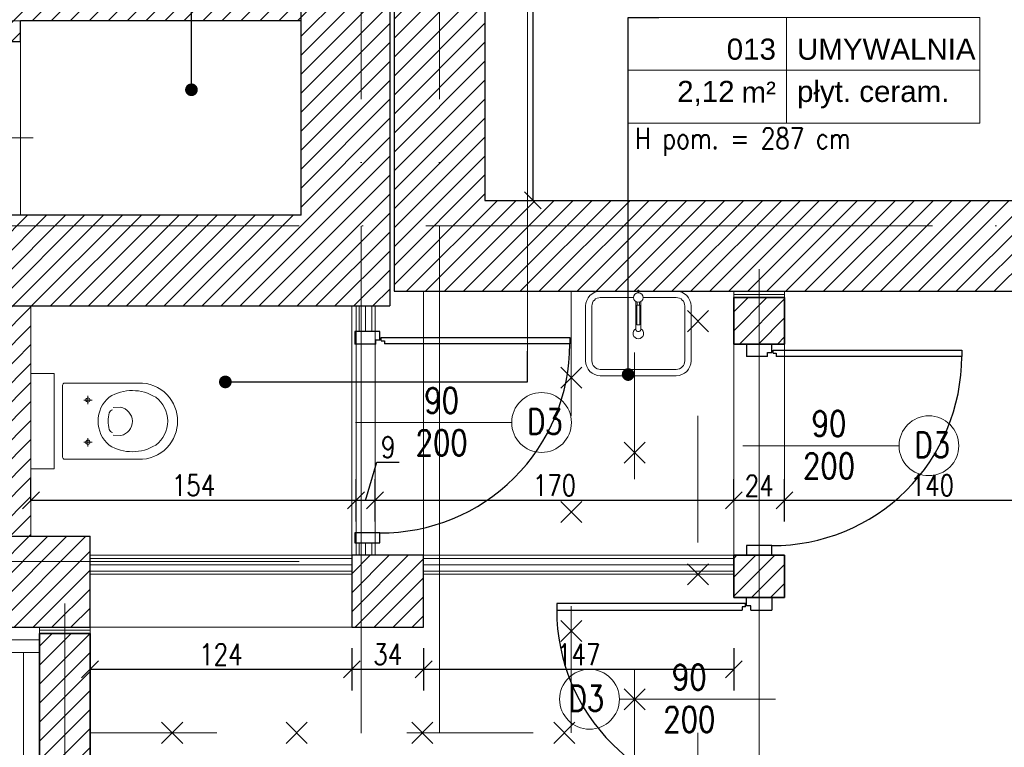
# Model space of a CAD drawing. Header units: millimetres. Extents: x -66901 to 936319, y -323998 to 488548.
# Tile 33 of 84: x 734706 to 739370, y 71973 to 75417. Entities that reach past the tile are written whole.
import ezdxf
from ezdxf import colors
from ezdxf.entities.mleader import LeaderData, LeaderLine
from ezdxf.enums import TextEntityAlignment as Align
from ezdxf.lldxf.tags import DXFTag
from ezdxf.math import Vec2, Vec3

# ---------------------------------------------------------------- set-up
doc = ezdxf.new("R2010")
doc.units = ezdxf.units.MM
doc.header["$LTSCALE"] = 5
doc.header["$MEASUREMENT"] = 0
doc.linetypes.add('ACAD_ISO03W100', pattern=[30, 12, -18])
doc.linetypes.add('ACAD_ISO04W100', pattern=[30, 24, -3, 0, -3])
for name, color, linetype, lineweight, true_color in [('A_DZIAŁOWA_PROJEKTOWANE', 7, 'Continuous', 18, 0x007cb0), ('A_HATCH', 7, 'Continuous', 5, 0x999999), ('A_HATCH_PROJEKTOWANE', 7, 'Continuous', 9, 0x0089b6), ('A_IZOLEACJA TERMI_PROJEKTOWANA', 7, 'Continuous', 15, 0x6093ac), ('A_ŚCIANY NOWOPROJEKTOWANE', 140, 'Continuous', 35, 0x00bfff)]:
    doc.layers.add(name, color=color, linetype=linetype, lineweight=lineweight, true_color=true_color)
for name, color, linetype, lineweight in [('A_KONST_ISTNIEJĄCE', 83, 'Continuous', 25), ('A_OPISY', 44, 'Continuous', 9), ('A_OSIE KONSTRUKCYJNE', 150, 'ACAD_ISO04W100', 5), ('A_WIDOK', 141, 'Continuous', 13), ('A_WIDOK-NAD', 221, 'DASHED', 13), ('A_WYMIAROWANIE', 7, 'Continuous', 9), ('A_WYPOSAŻENIE', 181, 'Continuous', 9)]:
    doc.layers.add(name, color=color, linetype=linetype, lineweight=lineweight)
doc.layers.add('A_NIEWIDOCZNE  POMOCNICZE', color=252, linetype='ACAD_ISO03W100', lineweight=5, plot=False)
doc.layers.add('K-S$UPY', color=4, linetype='Continuous')
doc.styles.add('ARIAL', font='arial.ttf')
doc.styles.get("Standard").update_dxf_attribs({"font": 'simplex.shx', "width": 0.8})
doc.linetypes.add('BATTING', pattern='A,0.0001,-0.1,[134,ltypeshp.shx,S=0.1,R=0,X=-0.1,Y=0],-0.2,[134,ltypeshp.shx,S=0.1,R=180,X=0.1,Y=0],-0.1', length=0.4001)
tags = doc.linetypes.add('DASHED', pattern=[0.75, 0.5, -0.25]).pattern_tags.tags
tags[6:7] = [DXFTag(74, 4), DXFTag(75, 0), DXFTag(340, '0'), DXFTag(46, 1.0), DXFTag(50, 0.0), DXFTag(44, 0.0), DXFTag(45, 0.0)]
tags[4:5] = [DXFTag(74, 4), DXFTag(75, 0), DXFTag(340, '0'), DXFTag(46, 1.0), DXFTag(50, 0.0), DXFTag(44, 0.0), DXFTag(45, 0.0)]
doc.dimstyles.new('1 do 100', dxfattribs={"dimtxt": 10, "dimasz": 8, "dimexe": 10, "dimexo": 10, "dimgap": 2, "dimtad": 1, "dimdec": 0, "dimtxsty": 'Standard', "dimblk": 'OBLIQUE', "dimcen": 2.5, "dimadec": 0, "dimazin": 0, "dimtfac": 1, "dimtdec": 0, "dimtmove": 0, "dimatfit": 3, "dimldrblk": 'OBLIQUE', "dimfxl": 10, "dimfxlon": 1, "dimarcsym": 0})
pattern_1 = [(45, (-15049.4887, -19245.573), (-4.490128, 4.490128), [])]

# ---------------------------------------------------------------- blocks, each defined once
blk = doc.blocks.new('wc1')
at = {"layer": 'A_WYPOSAŻENIE'}
for p, q in [((-3840.38, 3355.84), (-3836.38, 3355.84)), ((-3838.38, 3353.84), (-3838.38, 3357.84)), ((-3820.38, 3355.84), (-3816.38, 3355.84)), ((-3818.38, 3353.84), (-3818.38, 3357.84))]:
    blk.add_line(p, q, dxfattribs=at)
blk.add_lwpolyline([(-3850.88, 3371.84), (-3805.88, 3371.84), (-3805.88, 3382.84), (-3850.88, 3382.84)], close=True, dxfattribs=at)
for points in [[(-3815.79, 3318.42, -0.399978), (-3840.97, 3318.42, -0.216638), (-3846.38, 3331.84), (-3846.38, 3366.84, -0.414214), (-3845.38, 3367.84), (-3811.38, 3367.84, -0.414214), (-3810.38, 3366.84), (-3810.38, 3331.84, -0.216638)], [(-3839.79, 3345.73, -0.466255), (-3816.97, 3345.73, -0.283436), (-3817.06, 3323.74, -0.502453), (-3839.69, 3323.74, -0.283436)]]:
    blk.add_lwpolyline(points, format="xyb", close=True, dxfattribs=at)
for points in [[(-3833.77, 3344.15, -0.303379), (-3832.3, 3345.75, -0.119022), (-3824.45, 3345.75, -0.303379), (-3822.98, 3344.15, -0.291246)], [(-3834.84, 3343.93), (-3834.92, 3340.49, 0.83974), (-3821.61, 3340.22), (-3821.68, 3343.93)]]:
    blk.add_lwpolyline(points, format="xyb", dxfattribs=at)
for centre in [(-3838.38, 3355.84), (-3818.38, 3355.84)]:
    blk.add_circle(centre, 1, dxfattribs=at)
blk = doc.blocks.new('um1')
at = {"layer": 'A_WYPOSAŻENIE', "ltscale": 0.5}
for points in [[(-2506.53, 3366.84), (-2524.27, 3366.84, 0.414214), (-2531.27, 3359.84), (-2531.27, 3333.84, 0.414214), (-2524.27, 3326.84), (-2488.27, 3326.84, 0.414214), (-2481.27, 3333.84), (-2481.27, 3359.84, 0.414214), (-2488.27, 3366.84), (-2506.01, 3366.84)], [(-2508.52, 3363.84), (-2524.27, 3363.84, 0.414214), (-2528.27, 3359.84), (-2528.27, 3333.84, 0.414214), (-2524.27, 3329.84), (-2488.27, 3329.84, 0.414214), (-2484.27, 3333.84), (-2484.27, 3359.84, 0.414214), (-2488.27, 3363.84), (-2504.02, 3363.84)]]:
    blk.add_lwpolyline(points, format="xyb", dxfattribs=at)
at = {"layer": 'A_WYPOSAŻENIE'}
for points in [[(-2506.53, 3366.08), (-2506.53, 3367.35), (-2506.01, 3367.35), (-2506.01, 3366.08)], [(-2506.77, 3361.66), (-2506.77, 3360.3), (-2505.77, 3360.3), (-2505.77, 3361.66)]]:
    blk.add_lwpolyline(points, dxfattribs=at)
blk.add_lwpolyline([(-2507.42, 3361.92), (-2507.42, 3348.69, 0.869565), (-2505.12, 3348.69), (-2505.12, 3361.92)], format="xyb", dxfattribs=at)
blk.add_lwpolyline([(-2507.02, 3360.3), (-2505.52, 3360.3), (-2505.52, 3350.99), (-2507.02, 3350.99)], close=True, dxfattribs=at)
blk.add_circle((-2506.27, 3363.85), 2.25, dxfattribs=at)
at = {"layer": 'A_WYPOSAŻENIE', "ltscale": 0.5}
blk.add_arc((-2506.27, 3346.84), 2.5, 117.3871, 62.6129, dxfattribs=at)
blk = doc.blocks.new('*U595')
at = {"lineweight": 5}
for p, q in [((-75, -25), (-75, 25)), ((-75, 25), (0, 25)), ((0, 0), (0, 25)), ((0, 25), (91.58, 25)), ((91.58, 25), (91.58, -25)), ((-75, -25), (0, -25)), ((91.58, -25), (0, -25))]:
    blk.add_line(p, q, dxfattribs=at)
at = {"lineweight": 5, "ltscale": 18.5}
for p, q in [((0, 25), (0, -25)), ((-75, 0), (91.58, 0))]:
    blk.add_line(p, q, dxfattribs=at)
at = {"lineweight": 5, "ltscale": 18.5, "insert": (-5, -10.38), "char_height": 10, "attachment_point": 6, "style": 'ARIAL'}
blk.add_mtext('\\A1;m²', dxfattribs=at)
at = {"lineweight": 5, "style": 'ARIAL'}
blk.add_attdef('1NR', text='', height=10, dxfattribs=at).set_placement((-5, 5), align=Align.RIGHT)
blk.add_attdef('2POM', (5, 5), '', height=10, dxfattribs=at)
blk.add_attdef('4PL2', text='', height=10, dxfattribs=at).set_placement((-24.57, -5), align=Align.TOP_RIGHT)
blk.add_attdef('3POS', text='', height=10, dxfattribs=at).set_placement((5, -5), align=Align.TOP_LEFT)
blk = doc.blocks.new('_Dot')
at = {"color": 0, "linetype": 'ByBlock', "lineweight": -2}
blk.add_line((-0.5, 0), (-1, 0), dxfattribs=at)
at = {"color": 0, "linetype": 'ByBlock', "const_width": 0.5}
blk.add_lwpolyline([(-0.25, 0, 1), (0.25, 0, 1)], format="xyb", close=True, dxfattribs=at)
blk = doc.blocks.new('OSI')
at = {"layer": 'A_OSIE KONSTRUKCYJNE', "ltscale": 2}
for p, q in [((17182.53, 22227.01), (17182.53, 19966.92)), ((17219.53, 22227.01), (17219.53, 19966.92)), ((16013.11, 20824.12), (17196.12, 20824.12)), ((16013.11, 20727.12), (19027.17, 20727.12)), ((17371.03, 20706.5), (17371.03, 19966.92)), ((16013.11, 20568.12), (17196.12, 20568.12)), ((17042.03, 20548.25), (17042.03, 19966.92))]:
    blk.add_line(p, q, dxfattribs=at)
blk = doc.blocks.new('ROZBIÓRKI_DOM')
at = {"layer": 'A_OPISY', "color": 22, "linetype": 'ACAD_ISO03W100', "true_color": 0xe22908}
for p, q in [((18569.15, 7715.68), (18579.15, 7705.68)), ((18569.15, 7705.68), (18579.15, 7715.68)), ((18509.15, 7688.93), (18519.15, 7678.93)), ((18509.15, 7678.93), (18519.15, 7688.93)), ((18539.15, 7653.44), (18549.15, 7643.44)), ((18539.15, 7643.44), (18549.15, 7653.44)), ((18509.15, 7625.39), (18519.15, 7615.39)), ((18509.15, 7615.39), (18519.15, 7625.39)), ((18569.15, 7595.89), (18579.15, 7585.89)), ((18569.15, 7585.89), (18579.15, 7595.89)), ((18509.15, 7569.03), (18519.15, 7559.03)), ((18509.15, 7559.03), (18519.15, 7569.03)), ((18539.15, 7536.75), (18549.15, 7526.75)), ((18539.15, 7526.75), (18549.15, 7536.75)), ((18320.04, 7520.89), (18330.04, 7510.89)), ((18320.04, 7510.89), (18330.04, 7520.89)), ((18378.99, 7520.89), (18388.99, 7510.89)), ((18378.99, 7510.89), (18388.99, 7520.89)), ((18438.62, 7520.89), (18448.62, 7510.89)), ((18438.62, 7510.89), (18448.62, 7520.89)), ((18505.84, 7520.89), (18515.84, 7510.89)), ((18505.84, 7510.89), (18515.84, 7520.89))]:
    blk.add_line(p, q, dxfattribs=at)
for points in [[(18286.15, 7515.89), (18514.15, 7515.89), (18514.15, 7724.89)], [(18286.15, 7485.89), (18544.15, 7485.89), (18544.15, 7724.89)], [(18286.15, 7455.89), (18574.15, 7455.89), (18574.15, 7724.89)]]:
    blk.add_lwpolyline(points, dxfattribs=at)
blk = doc.blocks.new('_Oblique')
at = {"color": 0, "linetype": 'ByBlock', "lineweight": -2}
blk.add_line((-0.5, -0.5), (0.5, 0.5), dxfattribs=at)
blk = doc.blocks.new('*D384')
at = {"layer": 'A_WYMIAROWANIE', "color": 0, "lineweight": -2, "ltscale": 2, "transparency": 16777216}
for p, q in [((14214.02, 19016.66), (14234.02, 19016.66)), ((14224.02, 19016.66), (14224.02, 18363.66)), ((14214.02, 18363.66), (14234.02, 18363.66))]:
    blk.add_line(p, q, dxfattribs=at)
at = {"layer": 'Defpoints', "color": 0, "ltscale": 2, "transparency": 16777216}
for p in [(14201.26, 19016.66), (14201.26, 18363.66), (14224.02, 18363.66)]:
    blk.add_point(p, dxfattribs=at)
at = {"layer": 'A_WYMIAROWANIE', "color": 0, "lineweight": -2, "ltscale": 2, "transparency": 16777216, "xscale": 8, "yscale": 8, "zscale": 8}
for p, rotation in [((14224.02, 19016.66), 90), ((14224.02, 18363.66), 270)]:
    blk.add_blockref('_Oblique', p, dxfattribs=dict(at, rotation=rotation))
at = {"layer": 'A_WYMIAROWANIE', "color": 0, "ltscale": 2, "transparency": 16777216, "insert": (14216.91, 18690.16), "char_height": 10, "attachment_point": 5, "rotation": 90}
blk.add_mtext('653', dxfattribs=at)
blk = doc.blocks.new('*D391')
at = {"layer": 'A_WYMIAROWANIE', "color": 0, "lineweight": -2, "ltscale": 2, "transparency": 16777216}
for p, q in [((14138.26, 18151.66), (14138.26, 18131.71)), ((14014.26, 18141.71), (14014.26, 18131.71)), ((14014.26, 18141.71), (14138.26, 18141.71))]:
    blk.add_line(p, q, dxfattribs=at)
at = {"layer": 'Defpoints', "color": 0, "ltscale": 2, "transparency": 16777216}
for p in [(14138.26, 18161.66), (14014.26, 18148.08), (14138.26, 18141.71)]:
    blk.add_point(p, dxfattribs=at)
at = {"layer": 'A_WYMIAROWANIE', "color": 0, "lineweight": -2, "ltscale": 2, "transparency": 16777216, "xscale": 8, "yscale": 8, "zscale": 8, "rotation": 180}
blk.add_blockref('_Oblique', (14014.26, 18141.71), dxfattribs=at)
at = {"layer": 'A_WYMIAROWANIE', "color": 0, "lineweight": -2, "ltscale": 2, "transparency": 16777216, "xscale": 8, "yscale": 8, "zscale": 8}
blk.add_blockref('_Oblique', (14138.26, 18141.71), dxfattribs=at)
at = {"layer": 'A_WYMIAROWANIE', "color": 0, "ltscale": 2, "transparency": 16777216, "insert": (14076.26, 18148.73), "char_height": 10, "attachment_point": 5}
blk.add_mtext('124', dxfattribs=at)
blk = doc.blocks.new('*D392')
at = {"layer": 'A_WYMIAROWANIE', "color": 0, "lineweight": -2, "ltscale": 2, "transparency": 16777216}
for p, q in [((14138.26, 18151.66), (14138.26, 18131.71)), ((14172.26, 18151.66), (14172.26, 18131.71)), ((14138.26, 18141.71), (14172.26, 18141.71))]:
    blk.add_line(p, q, dxfattribs=at)
at = {"layer": 'Defpoints', "color": 0, "ltscale": 2, "transparency": 16777216}
for p in [(14138.26, 18161.66), (14172.26, 18161.66), (14172.26, 18141.71)]:
    blk.add_point(p, dxfattribs=at)
at = {"layer": 'A_WYMIAROWANIE', "color": 0, "lineweight": -2, "ltscale": 2, "transparency": 16777216, "xscale": 8, "yscale": 8, "zscale": 8, "rotation": 180}
blk.add_blockref('_Oblique', (14138.26, 18141.71), dxfattribs=at)
at = {"layer": 'A_WYMIAROWANIE', "color": 0, "lineweight": -2, "ltscale": 2, "transparency": 16777216, "xscale": 8, "yscale": 8, "zscale": 8}
blk.add_blockref('_Oblique', (14172.26, 18141.71), dxfattribs=at)
at = {"layer": 'A_WYMIAROWANIE', "color": 0, "ltscale": 2, "transparency": 16777216, "insert": (14155.26, 18148.82), "char_height": 10, "attachment_point": 5}
blk.add_mtext('34', dxfattribs=at)
blk = doc.blocks.new('*D393')
at = {"layer": 'A_WYMIAROWANIE', "color": 0, "lineweight": -2, "ltscale": 2, "transparency": 16777216}
for p, q in [((14172.26, 18151.66), (14172.26, 18131.71)), ((14319.26, 18151.71), (14319.26, 18131.71)), ((14172.26, 18141.71), (14319.26, 18141.71))]:
    blk.add_line(p, q, dxfattribs=at)
at = {"layer": 'Defpoints', "color": 0, "ltscale": 2, "transparency": 16777216}
for p in [(14319.26, 18185.66), (14172.26, 18161.66), (14319.26, 18141.71)]:
    blk.add_point(p, dxfattribs=at)
at = {"layer": 'A_WYMIAROWANIE', "color": 0, "lineweight": -2, "ltscale": 2, "transparency": 16777216, "xscale": 8, "yscale": 8, "zscale": 8, "rotation": 180}
blk.add_blockref('_Oblique', (14172.26, 18141.71), dxfattribs=at)
at = {"layer": 'A_WYMIAROWANIE', "color": 0, "lineweight": -2, "ltscale": 2, "transparency": 16777216, "xscale": 8, "yscale": 8, "zscale": 8}
blk.add_blockref('_Oblique', (14319.26, 18141.71), dxfattribs=at)
at = {"layer": 'A_WYMIAROWANIE', "color": 0, "ltscale": 2, "transparency": 16777216, "insert": (14245.76, 18148.73), "char_height": 10, "attachment_point": 5}
blk.add_mtext('147', dxfattribs=at)
blk = doc.blocks.new('*D396')
at = {"layer": 'A_WYMIAROWANIE', "color": 0, "lineweight": -2, "ltscale": 2, "transparency": 16777216}
for p, q in [((14343.26, 18211.64), (14343.26, 18231.64)), ((14483.26, 18211.64), (14483.26, 18231.64)), ((14483.26, 18221.64), (14343.26, 18221.64))]:
    blk.add_line(p, q, dxfattribs=at)
at = {"layer": 'Defpoints', "color": 0, "ltscale": 2, "transparency": 16777216}
for p in [(14343.26, 18221.64), (14343.26, 18190.91), (14483.26, 18180.66)]:
    blk.add_point(p, dxfattribs=at)
at = {"layer": 'A_WYMIAROWANIE', "color": 0, "lineweight": -2, "ltscale": 2, "transparency": 16777216, "xscale": 8, "yscale": 8, "zscale": 8, "rotation": 180}
blk.add_blockref('_Oblique', (14343.26, 18221.64), dxfattribs=at)
at = {"layer": 'A_WYMIAROWANIE', "color": 0, "lineweight": -2, "ltscale": 2, "transparency": 16777216, "xscale": 8, "yscale": 8, "zscale": 8}
blk.add_blockref('_Oblique', (14483.26, 18221.64), dxfattribs=at)
at = {"layer": 'A_WYMIAROWANIE', "color": 0, "ltscale": 2, "transparency": 16777216, "insert": (14413.26, 18228.74), "char_height": 10, "attachment_point": 5}
blk.add_mtext('140', dxfattribs=at)
blk = doc.blocks.new('*D397')
at = {"layer": 'A_WYMIAROWANIE', "color": 0, "lineweight": -2, "ltscale": 2, "transparency": 16777216}
for p, q in [((14319.26, 18221.64), (14319.26, 18231.64)), ((14343.26, 18211.64), (14343.26, 18231.64)), ((14343.26, 18221.64), (14319.26, 18221.64))]:
    blk.add_line(p, q, dxfattribs=at)
at = {"layer": 'Defpoints', "color": 0, "ltscale": 2, "transparency": 16777216}
for p in [(14319.26, 18221.64), (14319.26, 18214.42), (14343.26, 18190.91)]:
    blk.add_point(p, dxfattribs=at)
at = {"layer": 'A_WYMIAROWANIE', "color": 0, "lineweight": -2, "ltscale": 2, "transparency": 16777216, "xscale": 8, "yscale": 8, "zscale": 8, "rotation": 180}
blk.add_blockref('_Oblique', (14319.26, 18221.64), dxfattribs=at)
at = {"layer": 'A_WYMIAROWANIE', "color": 0, "lineweight": -2, "ltscale": 2, "transparency": 16777216, "xscale": 8, "yscale": 8, "zscale": 8}
blk.add_blockref('_Oblique', (14343.26, 18221.64), dxfattribs=at)
at = {"layer": 'A_WYMIAROWANIE', "color": 0, "ltscale": 2, "transparency": 16777216, "insert": (14331.26, 18228.66), "char_height": 10, "attachment_point": 5}
blk.add_mtext('24', dxfattribs=at)
blk = doc.blocks.new('*D398')
at = {"layer": 'A_WYMIAROWANIE', "color": 0, "lineweight": -2, "ltscale": 2, "transparency": 16777216}
for p, q in [((14149.26, 18211.64), (14149.26, 18231.64)), ((14319.26, 18221.64), (14319.26, 18231.64)), ((14319.26, 18221.64), (14149.26, 18221.64))]:
    blk.add_line(p, q, dxfattribs=at)
at = {"layer": 'Defpoints', "color": 0, "ltscale": 2, "transparency": 16777216}
for p in [(14149.26, 18221.64), (14319.26, 18214.42), (14149.26, 18198.65)]:
    blk.add_point(p, dxfattribs=at)
at = {"layer": 'A_WYMIAROWANIE', "color": 0, "lineweight": -2, "ltscale": 2, "transparency": 16777216, "xscale": 8, "yscale": 8, "zscale": 8, "rotation": 180}
blk.add_blockref('_Oblique', (14149.26, 18221.64), dxfattribs=at)
at = {"layer": 'A_WYMIAROWANIE', "color": 0, "lineweight": -2, "ltscale": 2, "transparency": 16777216, "xscale": 8, "yscale": 8, "zscale": 8}
blk.add_blockref('_Oblique', (14319.26, 18221.64), dxfattribs=at)
at = {"layer": 'A_WYMIAROWANIE', "color": 0, "ltscale": 2, "transparency": 16777216, "insert": (14234.26, 18228.74), "char_height": 10, "attachment_point": 5}
blk.add_mtext('170', dxfattribs=at)
blk = doc.blocks.new('*D399')
at = {"layer": 'A_WYMIAROWANIE', "color": 0, "lineweight": -2, "ltscale": 2, "transparency": 16777216}
for p, q in [((14144.76, 18221.64), (14150.19, 18239.74)), ((14150.19, 18239.74), (14160.77, 18239.74)), ((14140.26, 18211.64), (14140.26, 18231.64)), ((14149.26, 18211.64), (14149.26, 18231.64)), ((14149.26, 18221.64), (14140.26, 18221.64))]:
    blk.add_line(p, q, dxfattribs=at)
at = {"layer": 'Defpoints', "color": 0, "ltscale": 2, "transparency": 16777216}
for p in [(14140.26, 18221.64), (14140.26, 18198.65), (14149.26, 18198.65)]:
    blk.add_point(p, dxfattribs=at)
at = {"layer": 'A_WYMIAROWANIE', "color": 0, "lineweight": -2, "ltscale": 2, "transparency": 16777216, "xscale": 8, "yscale": 8, "zscale": 8, "rotation": 180}
blk.add_blockref('_Oblique', (14140.26, 18221.64), dxfattribs=at)
at = {"layer": 'A_WYMIAROWANIE', "color": 0, "lineweight": -2, "ltscale": 2, "transparency": 16777216, "xscale": 8, "yscale": 8, "zscale": 8}
blk.add_blockref('_Oblique', (14149.26, 18221.64), dxfattribs=at)
at = {"layer": 'A_WYMIAROWANIE', "color": 0, "ltscale": 2, "transparency": 16777216, "insert": (14155.48, 18246.85), "char_height": 10, "attachment_point": 5}
blk.add_mtext('9', dxfattribs=at)
blk = doc.blocks.new('*D400')
at = {"layer": 'A_WYMIAROWANIE', "color": 0, "lineweight": -2, "ltscale": 2, "transparency": 16777216}
for p, q in [((13986.26, 18221.64), (13986.26, 18231.64)), ((14140.26, 18211.64), (14140.26, 18231.64)), ((14140.26, 18221.64), (13986.26, 18221.64))]:
    blk.add_line(p, q, dxfattribs=at)
at = {"layer": 'Defpoints', "color": 0, "ltscale": 2, "transparency": 16777216}
for p in [(13986.26, 18221.64), (13986.26, 18211.79), (14140.26, 18198.65)]:
    blk.add_point(p, dxfattribs=at)
at = {"layer": 'A_WYMIAROWANIE', "color": 0, "lineweight": -2, "ltscale": 2, "transparency": 16777216, "xscale": 8, "yscale": 8, "zscale": 8, "rotation": 180}
blk.add_blockref('_Oblique', (13986.26, 18221.64), dxfattribs=at)
at = {"layer": 'A_WYMIAROWANIE', "color": 0, "lineweight": -2, "ltscale": 2, "transparency": 16777216, "xscale": 8, "yscale": 8, "zscale": 8}
blk.add_blockref('_Oblique', (14140.26, 18221.64), dxfattribs=at)
at = {"layer": 'A_WYMIAROWANIE', "color": 0, "ltscale": 2, "transparency": 16777216, "insert": (14063.26, 18228.74), "char_height": 10, "attachment_point": 5}
blk.add_mtext('154', dxfattribs=at)
blk = doc.blocks.new('*D447')
at = {"layer": 'A_WYMIAROWANIE', "color": 0, "lineweight": -2, "ltscale": 2, "transparency": 16777216}
for p, q in [((13812.26, 17700.97), (13812.26, 17680.97)), ((14084.26, 17700.97), (14084.26, 17680.97)), ((13812.26, 17690.97), (14084.26, 17690.97))]:
    blk.add_line(p, q, dxfattribs=at)
at = {"layer": 'Defpoints', "color": 0, "ltscale": 2, "transparency": 16777216}
for p in [(13812.26, 18149.66), (14084.26, 17890.66), (14084.26, 17690.97)]:
    blk.add_point(p, dxfattribs=at)
at = {"layer": 'A_WYMIAROWANIE', "color": 0, "lineweight": -2, "ltscale": 2, "transparency": 16777216, "xscale": 8, "yscale": 8, "zscale": 8, "rotation": 180}
blk.add_blockref('_Oblique', (13812.26, 17690.97), dxfattribs=at)
at = {"layer": 'A_WYMIAROWANIE', "color": 0, "lineweight": -2, "ltscale": 2, "transparency": 16777216, "xscale": 8, "yscale": 8, "zscale": 8}
blk.add_blockref('_Oblique', (14084.26, 17690.97), dxfattribs=at)
at = {"layer": 'A_WYMIAROWANIE', "color": 0, "ltscale": 2, "transparency": 16777216, "insert": (13948.26, 17697.99), "char_height": 10, "attachment_point": 5}
blk.add_mtext('272', dxfattribs=at)
blk = doc.blocks.new('A$C704C2890')
at = {"layer": 'A_HATCH'}
h = blk.add_hatch(dxfattribs=at)
h.set_pattern_fill('ANSI31', color=256, scale=2)
h.set_pattern_definition(pattern_1)
h.paths.add_polyline_path([(1467, -1237), (865, -1237), (865, -584), (822, -584), (822, -1280), (1467, -1280)])
h.paths.add_polyline_path([(820, -584), (793, -584), (793, -875), (778, -875), (778, -1244), (635, -1244), (635, -1287), (820, -1287)])
h.paths.add_polyline_path([(865, -300), (793, -300), (793, -356), (865, -356)])
h.paths.add_polyline_path([(865, -5), (822, -5), (822, -70), (865, -70)])
h.paths.add_polyline_path([(822, -5), (793, -5), (793, -70), (822, -70)])
h.paths.add_polyline_path([(893, 38), (822, 38), (822, 43), (647.04, 43), (647.04, 35), (647, 0), (779, 0), (779, -5), (893, -5)])
h.paths.add_polyline_path([(1174, 38), (1130, 38), (1130, 30), (1130, -5), (1174, -5)])
h.paths.add_polyline_path([(421, 43), (370, 43), (370, 35), (370, 0), (421, 0)])
h.paths.add_polyline_path([(144, 43), (-43, 43), (-43, -73), (-35, -73), (0, -73), (0, 0), (144, 0)])
h.paths.add_polyline_path([(0, -293), (-43, -293), (-43, -349), (-35, -349), (0, -349)])
h.paths.add_polyline_path([(0, -581), (-43, -581), (-43, -1181), (0, -1181)])
h.paths.add_polyline_path([(476, -1396), (0, -1396), (0, -1377), (-43, -1377), (-43, -1439), (476, -1439), (476, -1427.08)])
h.paths.add_polyline_path([(678, -1396), (654, -1396), (635, -1396), (576, -1396), (576, -1439), (678, -1439)])
h = blk.add_hatch(dxfattribs=at)
h.set_pattern_fill('ANSI31', color=256, scale=2)
h.set_pattern_definition(pattern_1)
h.paths.add_polyline_path([(836, -1405), (802, -1405), (802, -1439), (836, -1439)])
h.paths.add_polyline_path([(778, -1136), (615, -1136), (615, -1162), (634.92, -1162), (645, -1162), (645, -1152), (778, -1152)])
h.paths.add_polyline_path([(123, -1162), (123, -1147), (515, -1147), (515, -1162), (515, -1136), (0, -1136), (0, -1162)])
at = {"layer": 'A_HATCH_PROJEKTOWANE', "ltscale": 2}
h = blk.add_hatch(dxfattribs=at)
h.set_pattern_fill('ANSI31', color=256, scale=2)
h.set_pattern_definition(pattern_1)
h.paths.add_polyline_path([(650, -1396), (650, -1287), (635, -1287), (635, -1396)])
h = blk.add_hatch(dxfattribs=at)
h.set_pattern_fill('ANSI31', color=256, scale=2)
h.set_pattern_definition([(45, (-16376.026, -21976.125), (-4.490128, 4.490128), [])])
h.paths.add_polyline_path([(1591, -1283), (1567, -1283), (1567, -1671), (1591, -1671)])
h.paths.add_polyline_path([(1128, -1671), (1128, -1695), (1257.24, -1695), (1257.24, -1671)])
h.paths.add_polyline_path([(893, -1671), (893, -1695), (1028, -1695), (1028, -1671)])
h.paths.add_polyline_path([(1007, -1525), (983, -1525), (983, -1671), (1007, -1671)])
h.paths.add_polyline_path([(1007, -1425), (1007, -1405), (983, -1405), (983, -1425)])
h.paths.add_polyline_path([(1007, -1283), (983, -1283), (983, -1305), (1007, -1305)])
h.paths.add_polyline_path([(678, -1442), (654, -1442), (654, -1695), (743, -1695), (743, -1687), (743, -1671), (678, -1671)])
h.paths.add_polyline_path([(1718, -1695), (1718, -1671), (1257.24, -1671), (1257.24, -1695)])
h.paths.add_polyline_path([(1868, -1671), (1868, -1695), (1982, -1695), (1982, -1455), (1982, -1437), (1958, -1437), (1958, -1455), (1958, -1671)])
at = {"color": 144}
for p, q in [((813.34, -1304.99), (813.34, -1303)), ((813.34, -1303), (815.33, -1303)), ((815.91, -1303.42), (817.45, -1303.42)), ((817.45, -1303.42), (817.45, -1304.96)), ((998.97, -1310.96), (998.97, -1308.97)), ((998.97, -1308.97), (1000.96, -1308.97)), ((1001.54, -1309.39), (1003.08, -1309.39)), ((1003.08, -1309.39), (1003.08, -1310.94)), ((988.46, -1429.39), (986.92, -1429.39)), ((986.92, -1429.39), (986.92, -1430.94)), ((991.03, -1428.97), (989.04, -1428.97)), ((991.03, -1430.96), (991.03, -1428.97))]:
    blk.add_line(p, q, dxfattribs=at)
for points in [[(815.33, -1303), (815.33, -1299.02), (803.41, -1299.02), (803.41, -1304.99)], [(813.34, -1304.99), (803.41, -1304.99)], [(815.91, -1301.87), (905.31, -1301.87), (905.31, -1304.96), (817.45, -1304.96)], [(815.91, -1303.42), (815.91, -1301.87)], [(1000.96, -1308.97), (1000.96, -1305), (989.04, -1305), (989.04, -1310.96)], [(1001.54, -1307.85), (1090.94, -1307.85), (1090.94, -1310.94), (1003.08, -1310.94)], [(1001.54, -1309.39), (1001.54, -1307.85)], [(998.97, -1310.96), (989.04, -1310.96)], [(803.41, -1399.02), (815.33, -1399.02), (815.33, -1394.39), (803.41, -1394.39), (803.41, -1399.02)], [(989.04, -1405), (1000.96, -1405), (1000.96, -1400.36), (989.04, -1400.36), (989.04, -1405)], [(989.04, -1428.97), (989.04, -1425), (1000.96, -1425), (1000.96, -1430.96)], [(988.46, -1427.85), (899.06, -1427.85), (899.06, -1430.94), (986.92, -1430.94)], [(988.46, -1429.39), (988.46, -1427.85)], [(991.03, -1430.96), (1000.96, -1430.96)]]:
    blk.add_lwpolyline(points, dxfattribs=at)
for centre, start, end in [((815.88, -1304.96), 269.6452, 0.0011), ((1001.51, -1310.94), 269.6452, 0.0011), ((988.49, -1430.94), 179.9989, 270.3548)]:
    blk.add_arc(centre, 89.43, start, end, dxfattribs=at)
at = {"layer": 'A_DZIAŁOWA_PROJEKTOWANE', "ltscale": 2}
for p, q in [((678, -1414), (678, -1405)), ((802, -1405), (678, -1405)), ((678, -1405), (678, -1414)), ((802, -1406.5), (678, -1406.5)), ((802, -1405), (802, -1414)), ((802, -1405), (802, -1414)), ((836, -1405), (836, -1414)), ((983, -1405), (836, -1405)), ((836, -1405), (836, -1414)), ((983, -1406.5), (836, -1406.5)), ((802, -1412.5), (678, -1412.5)), ((983, -1412.5), (836, -1412.5)), ((802, -1414), (678, -1414)), ((983, -1414), (836, -1414)), ((1007, -1425), (1007, -1420))]:
    blk.add_line(p, q, dxfattribs=at)
for points in [[(650, -1396), (635, -1396), (635, -1287), (650, -1287)], [(813, -1299.02), (804, -1299.02), (804, -1287), (813, -1287)], [(811.5, -1299.02), (805.5, -1299.02), (805.5, -1287), (811.5, -1287)], [(813, -1405), (804, -1405), (804, -1399.02), (813, -1399.02)], [(811.5, -1405), (805.5, -1405), (805.5, -1399.02), (811.5, -1399.02)]]:
    blk.add_lwpolyline(points, close=True, dxfattribs=at)
at = {"layer": 'A_IZOLEACJA TERMI_PROJEKTOWANA', "ltscale": 2}
for p, q in [((983, -1283), (983, -1280)), ((1007, -1283), (1007, -1280)), ((654, -1442), (654, -1439)), ((678, -1442), (678, -1439))]:
    blk.add_line(p, q, dxfattribs=at)
at = {"layer": 'A_IZOLEACJA TERMI_PROJEKTOWANA', "linetype": 'BATTING', "ltscale": 3}
for p, q in [((983, -1281.5), (1007, -1281.5)), ((654, -1440.5), (678, -1440.5))]:
    blk.add_line(p, q, dxfattribs=at)
at = {"layer": 'A_IZOLEACJA TERMI_PROJEKTOWANA', "linetype": 'BATTING', "ltscale": 7}
for p, q in [((808.5, -1287), (808.5, -1299.02)), ((808.5, -1399.02), (808.5, -1405)), ((678, -1409.5), (802, -1409.5)), ((836, -1409.5), (983, -1409.5))]:
    blk.add_line(p, q, dxfattribs=at)
at = {"layer": 'A_IZOLEACJA TERMI_PROJEKTOWANA', "linetype": 'BATTING', "ltscale": 14}
blk.add_lwpolyline([(654, -1445), (576, -1445)], dxfattribs=at)
at = {"layer": 'A_IZOLEACJA TERMI_PROJEKTOWANA', "ltscale": 2}
blk.add_lwpolyline([(654, -1451), (576, -1451)], dxfattribs=at)
at = {"layer": 'A_IZOLEACJA TERMI_PROJEKTOWANA', "linetype": 'BATTING', "ltscale": 18}
blk.add_lwpolyline([(646.5, -1451), (646.5, -1702.5), (748, -1702.5)], dxfattribs=at)
at = {"layer": 'A_KONST_ISTNIEJĄCE', "ltscale": 2}
for p, q in [((820, -584), (820, -1287)), ((822, -584), (822, -1280)), ((865, -584), (865, -1237)), ((778, -1244), (778, -875)), ((778, -1152), (645, -1152)), ((645, -1162), (645, -1152)), ((645, -1162), (615, -1162)), ((865, -1237), (1467, -1237)), ((778, -1244), (635, -1244)), ((635, -1287), (820, -1287)), ((635, -1396), (678, -1396))]:
    blk.add_line(p, q, dxfattribs=at)
for points in [[(822, -1280), (1467, -1280)], [(576, -1439), (678, -1439), (678, -1396)]]:
    blk.add_lwpolyline(points, dxfattribs=at)
blk.add_lwpolyline([(802, -1439), (836, -1439), (836, -1405), (802, -1405)], close=True, dxfattribs=at)
at = {"layer": 'A_NIEWIDOCZNE  POMOCNICZE', "ltscale": 2}
blk.add_lwpolyline([(645, -1152), (778, -1152), (778, -1244), (645, -1244)], close=True, dxfattribs=at)
for points in [[(983, -1280), (820, -1280), (820, -1287), (813, -1287), (813, -1405), (983, -1405), (983, -1280)], [(1007, -1280), (1567, -1280), (1567, -1420), (1147, -1420), (1147, -1671), (1007, -1671), (1007, -1280)], [(650, -1287), (804, -1287), (804, -1405), (678, -1405), (678, -1396), (650, -1396), (650, -1287)], [(678, -1414), (678, -1671), (983, -1671), (983, -1414), (836, -1414), (836, -1439), (802, -1439), (802, -1414), (678, -1414)]]:
    blk.add_lwpolyline(points, dxfattribs=at)
at = {"layer": 'A_OPISY'}
blk.add_line((885.29, -1308.41), (885.29, -1099.86), dxfattribs=at)
at = {"layer": 'A_OPISY', "color": 144, "transparency": 33554559}
for p, q in [((577.04, -1207.45), (651.01, -1207.45)), ((877.75, -1342.16), (803.78, -1342.16)), ((1061.25, -1353.14), (987.28, -1353.14)), ((928.75, -1473.14), (1002.72, -1473.14))]:
    blk.add_line(p, q, dxfattribs=at)
for centre in [(891.9, -1342.16), (1075.4, -1353.14), (914.6, -1473.14)]:
    blk.add_circle(centre, 14.15, dxfattribs=at)
at = {"layer": 'A_WIDOK-NAD', "ltscale": 2}
for p, q in [((836, -1405), (836, -1280)), ((802, -1405), (802, -1287)), ((802, -1439), (678, -1439))]:
    blk.add_line(p, q, dxfattribs=at)
at = {"layer": 'A_ŚCIANY NOWOPROJEKTOWANE', "ltscale": 2}
for p, q in [((983, -1283), (983, -1305)), ((983, -1283), (1007, -1283)), ((1007, -1283), (1007, -1305)), ((983, -1305), (1007, -1305)), ((983, -1405), (983, -1425)), ((983, -1405), (1007, -1405)), ((1007, -1405), (1007, -1425)), ((983, -1425), (1007, -1425)), ((654, -1442), (678, -1442))]:
    blk.add_line(p, q, dxfattribs=at)
for points in [[(743, -1695), (654, -1695), (654, -1442)], [(678, -1442), (678, -1671), (743, -1671)]]:
    blk.add_lwpolyline(points, dxfattribs=at)
at = {"layer": 'A_OPISY'}
blk.add_blockref('*U595', (1007.92, -1175.44), dxfattribs=at).add_auto_attribs({'1NR': '013', '2POM': 'UMYWALNIA', '3POS': 'płyt. ceram.', '4PL2': '2,12'})
at = {"layer": 'A_OSIE KONSTRUKCYJNE'}
blk.add_blockref('OSI', (-16376.03, -21976.12), dxfattribs=at)
at = {"layer": 'A_WIDOK'}
blk.add_blockref('ROZBIÓRKI_DOM', (-17608.15, -9004.89), dxfattribs=at)
at = {"layer": 'A_WYPOSAŻENIE'}
blk.add_blockref('um1', (3444.01, -4646.84), dxfattribs=at)
at = {"layer": 'A_WYPOSAŻENIE', "xscale": -1, "rotation": 90}
blk.add_blockref('wc1', (4032.84, -5169.88), dxfattribs=at)
at = {"layer": 'A_OPISY', "insert": (936.11, -1202.65), "char_height": 10, "width": 254.3544, "attachment_point": 1}
blk.add_mtext('H pom. = 287 cm', dxfattribs=at)
at = {"layer": 'A_OPISY', "color": 144, "transparency": 33554559, "char_height": 12, "width": 44.3905, "attachment_point": 5}
for s, insert in [('90\\P200', (844.59, -1341.71)), ('D3', (893.4, -1341.71)), ('90\\P200', (1028.09, -1352.69)), ('D3', (1076.9, -1352.69)), ('90\\P200', (961.91, -1472.69)), ('D3', (913.1, -1472.69))]:
    blk.add_mtext(s, dxfattribs=dict(at, insert=insert))
at = {"layer": 'A_OPISY'}
for tag, p in [('90+15', (1523.57, -388.18)), ('200', (1523.57, -407.04))]:
    blk.add_attdef(tag, p, '', height=9.86, dxfattribs=at)
blk.add_attdef('OZ', (1572.64, -382.31), '', height=9.86, rotation=270, dxfattribs=at)
at = {"layer": 'A_WYMIAROWANIE', "ltscale": 2}
dim = blk.add_linear_dim(base=(887.77, -1237), p1=(865, -584), p2=(865, -1237), angle=90, dimstyle='1 do 100', override={"dimtmove": 1}, dxfattribs=at)
dim.commit()
dim.dimension.update_dxf_attribs({"geometry": '*D384', "text_midpoint": (880.66, -910.5), "insert": (-13336.26, -19600.66)})
for base, p1, p2, picture, middle in [((804, -1379.02), (813, -1402.01), (804, -1402.01), '*D399', (815.93, -1353.81)), ((650, -1379.02), (804, -1402.01), (650, -1388.87), '*D400', (727, -1371.92)), ((813, -1379.02), (983, -1386.24), (813, -1402.01), '*D398', (898, -1371.92)), ((983, -1379.02), (1007, -1409.75), (983, -1386.24), '*D397', (995, -1372)), ((1007, -1379.02), (1147, -1420), (1007, -1409.75), '*D396', (1077, -1371.92)), ((983, -1458.95), (836, -1439), (983, -1415), '*D393', (909.5, -1451.93)), ((836, -1458.95), (802, -1439), (836, -1439), '*D392', (819, -1451.84)), ((748, -1909.69), (476, -1451), (748, -1710), '*D447', (612, -1902.67))]:
    dim = blk.add_linear_dim(base=base, p1=p1, p2=p2, dimstyle='1 do 100', override={"dimtmove": 1}, dxfattribs=at)
    dim.commit()
    dim.dimension.update_dxf_attribs({"geometry": picture, "text_midpoint": middle, "insert": (-13336.26, -19600.66)})
dim = blk.add_linear_dim(base=(802, -1458.95), p1=(678, -1452.58), p2=(802, -1439), dimstyle='1 do 100', dxfattribs=at)
dim.commit()
dim.dimension.update_dxf_attribs({"geometry": '*D391', "text_midpoint": (740, -1451.93), "insert": (-13336.26, -19600.66)})
at = {"layer": 'A_DZIAŁOWA_PROJEKTOWANE', "ltscale": 2}
ml = blk.add_multileader_mtext('Standard', dxfattribs=at)
ml.set_content('WYKONAĆ POSZERZENIE BIEGU O 5CM NA CAŁEJ DŁUGOŚCI BIEGU POPRZEZ SKUCIE CZĘŚCI ŚCIANY. \\PDODATKOWO WYKONAĆ WKUCIE PORĘCZY GR. 4CM  W ŚCIANĘ, OTWÓR WYKONAĆ NA WYS. 100-120 CM, GŁĘBOKOŚCI 9CM.', color=256)
ml.set_leader_properties()
ml.build(insert=Vec2(0, 0))
ml.multileader.update_dxf_attribs({"arrow_head_size": 8})
ctx = ml.context
ctx.base_point, ctx.char_height, ctx.arrow_head_size, ctx.plane_origin = Vec3(32.85, -1044.82), 8, 8, Vec3(568.87, -1142.99)
notes = []
notes.append((ctx, [(0, (1, 1, 0), (352.96, -1044.82), (-1, 0), 8, [(0, [(384.42, -1152.12)], 0, [])])]))
ctx.mtext.insert, ctx.mtext.width, ctx.mtext.defined_height, ctx.mtext.flow_direction = Vec3(37.22, -1039.65), 309.1908, 68.66, 5
ml = blk.add_multileader_mtext('Standard', dxfattribs=at)
ml.set_content('WKUCIE PORĘCZY GR. 4CM  W ŚCIANĘ DZIAŁOWĄ ZAMYKAJĄCĄ PIWNICĘ.\\POTWÓR WYKONAĆ NA WYS. 100-120 CM, GŁĘBOKOŚCI 9 CM.', color=256)
ml.set_leader_properties()
ml.build(insert=Vec2(0, 0))
ml.multileader.update_dxf_attribs({"arrow_head_size": 8})
ctx = ml.context
ctx.base_point, ctx.char_height, ctx.arrow_head_size, ctx.plane_origin = Vec3(-124.8, -1488.25), 8, 8, Vec3(191.05, -1265.41)
notes.append((ctx, [(0, (1, 1, 0), (65.48, -1488.25), (-1, 0), 8, [(0, [(223.25, -1277)], 0, [])])]))
ctx.mtext.insert, ctx.mtext.width, ctx.mtext.defined_height, ctx.mtext.flow_direction = Vec3(-124.77, -1483.08), 187.0563, 51.02, 5
at = {"layer": 'A_OPISY'}
ml = blk.add_multileader_mtext('Standard', dxfattribs=at)
ml.set_content('', color=256)
ml.set_leader_properties()
ml.set_arrow_properties(name='DOT')
ml.build(insert=Vec2(0, 0))
ml.multileader.update_dxf_attribs({"arrow_head_size": 6})
ctx = ml.context
ctx.base_point, ctx.arrow_head_size, ctx.plane_origin = Vec3(707.51, -952.61), 6, Vec3(928.05, -484.9)
ctx.text_align_type = 2
notes.append((ctx, [(0, (1, 1, 0), (726.04, -952.61), (-1, 0), 14.52, [(0, [(726.04, -1184.66)], 0, [])])]))
ctx.mtext.insert, ctx.mtext.rotation, ctx.mtext.alignment, ctx.mtext.flow_direction = Vec3(709.51, -950.61), 6.283185, 3, 5
ml = blk.add_multileader_mtext('Standard', dxfattribs=at)
ml.set_content('', color=256)
ml.set_leader_properties()
ml.set_arrow_properties(name='DOT')
ml.build(insert=Vec2(0, 0))
ml.multileader.update_dxf_attribs({"arrow_head_size": 6})
ctx = ml.context
ctx.base_point, ctx.arrow_head_size, ctx.plane_origin = Vec3(947.44, -1150.44), 6, Vec3(730.9, -682.73)
notes.append((ctx, [(0, (1, 1, 0), (932.92, -1150.44), (1, 0), 14.52, [(0, [(932.92, -1319.44)], 0, [])])]))
ctx.mtext.insert, ctx.mtext.flow_direction = Vec3(949.44, -1148.44), 5
ml = blk.add_multileader_mtext('Standard', dxfattribs=at)
ml.set_content('', color=256)
ml.set_leader_properties()
ml.set_arrow_properties(name='DOT')
ml.build(insert=Vec2(0, 0))
ml.multileader.update_dxf_attribs({"arrow_head_size": 6})
ctx = ml.context
ctx.base_point, ctx.arrow_head_size, ctx.plane_origin, ctx.plane_x_axis, ctx.plane_y_axis = Vec3(885.29, -1304.41), 6, Vec3(1452.23, -1524.94), Vec3(0, -1), Vec3(1, 0)
ctx.text_align_type = 2
notes.append((ctx, [(0, (1, 1, 0), (885.29, -1322.93), (0, 1), 14.52, [(0, [(742.1, -1322.93)], 0, [])])]))
ctx.mtext.insert, ctx.mtext.text_direction, ctx.mtext.rotation, ctx.mtext.alignment, ctx.mtext.flow_direction = Vec3(887.29, -1306.41), Vec3(0, -1), 4.712389, 3, 5
for ctx, leaders in notes:
    for number, flags, end, landing, length, lines in leaders:
        leader = LeaderData()
        leader.index, (leader.has_last_leader_line, leader.has_dogleg_vector, leader.attachment_direction) = number, flags
        leader.last_leader_point, leader.dogleg_vector, leader.dogleg_length = Vec3(end), Vec3(landing), length
        for number, points, colour, breaks in lines:
            line = LeaderLine()
            line.index, line.vertices, line.color, line.breaks = number, Vec3.list(points), colors.encode_raw_color(colour), breaks
            leader.lines.append(line)
        ctx.leaders.append(leader)

msp = doc.modelspace()

# ---------------------------------------------------------------- block references
at = {"layer": 'K-S$UPY', "xscale": 10, "yscale": 10, "zscale": 10}
msp.add_blockref('A$C704C2890', (728259, 86931.848), dxfattribs=at)

doc.saveas('drawing.dxf')
